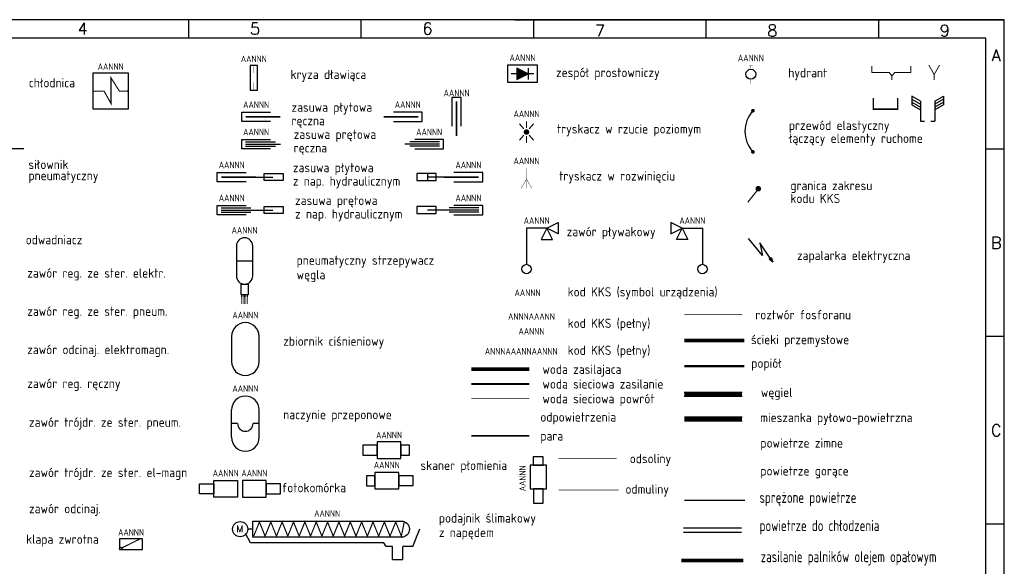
# Model space of a CAD drawing. Header units: millimetres. Extents: x 472 to 1299, y 510 to 798.
# Tile 34 of 69: x 616 to 882, y 649 to 797. Entities that reach past the tile are written whole.
import ezdxf
from ezdxf.enums import TextEntityAlignment as Align

# ---------------------------------------------------------------- set-up
doc = ezdxf.new("R2010")
doc.units = ezdxf.units.MM
doc.header["$LTSCALE"] = 4
for name, pattern in [('DASHED', [0.75, 0.5, -0.25]), ('DIVIDE2', [0.625, 0.25, -0.125, 0, -0.125, 0, -0.125]), ('DOT2', [0.125, 0, -0.125]), ('PHANTOM2', [1.25, 0.625, -0.125, 0.125, -0.125, 0.125, -0.125])]:
    doc.linetypes.add(name, pattern=pattern)
for name, color, linetype, lineweight in [('AKPiA', 7, 'Continuous', 0), ('Fosforan', 140, 'DIVIDE2', 0), ('KKS_1', 7, 'Continuous', 5), ('ODSOLINY', 92, 'DASHED', 0), ('Zbiorniki', 7, 'Continuous', 20)]:
    doc.layers.add(name, color=color, linetype=linetype, lineweight=lineweight)
for name, color, linetype in [('ARMATURA', 7, 'Continuous'), ('Miesz pył', 7, 'Continuous'), ('ODMULINY', 54, 'PHANTOM2'), ('Olej opał zas', 30, 'Continuous'), ('OPISY', 7, 'Continuous'), ('Para', 10, 'Continuous'), ('Popiól', 7, 'PHANTOM2'), ('Pow chłodz', 140, 'Continuous'), ('Pow spręż', 140, 'Continuous'), ('Ramka', 7, 'Continuous'), ('SYM_ARMA', 6, 'Continuous'), ('Urządzenia', 7, 'Continuous'), ('Woda sieciowa powr', 92, 'DASHED'), ('Woda sieciowa zas', 92, 'Continuous'), ('Woda zasilająca', 72, 'Continuous'), ('Węgiel', 7, 'Continuous'), ('ŚCIEKI', 54, 'Continuous')]:
    doc.layers.add(name, color=color, linetype=linetype)
doc.styles.add('ADESK1', font='romans', dxfattribs={"bigfont": 'bigfont'})
doc.styles.add('ROMAND', font='romand')
doc.styles.get("Standard").update_dxf_attribs({"font": 'ISOCP.SHX'})

# ---------------------------------------------------------------- blocks, each defined once
blk = doc.blocks.new('A3-grafiko')
at = {"color": 5}
for p, q in [((189.62, 287), (189.62, 282)), ((236.21, 287), (236.21, 282)), ((277.78, 287), (410, 287)), ((282.79, 287), (282.79, 282)), ((329.38, 287), (329.38, 282)), ((375.97, 287), (375.97, 282)), ((410, 252.03), (405, 252.03)), ((410, 201.35), (405, 201.35)), ((410, 150.68), (405, 150.68))]:
    blk.add_line(p, q, dxfattribs=at)
at = {"color": 5, "linetype": 'Continuous'}
for p, q in [((405, 282), (29, 282)), ((405, 36.6), (405, 282))]:
    blk.add_line(p, q, dxfattribs=at)
blk.add_lwpolyline([(0, 0), (410, 0), (410, 287), (0, 287)], close=True, dxfattribs=at)
at = {"color": 5, "style": 'ADESK1'}
for s, p in [('4', (160.99, 282.98)), ('5', (207.58, 282.98)), ('6', (254.17, 282.98)), ('7', (300.75, 282.44)), ('8', (347.34, 282.44)), ('9', (393.92, 282.44)), ('A', (407.81, 275.77)), ('B', (407.81, 225.09)), ('C', (407.81, 174.41))]:
    blk.add_text(s, height=3.2, dxfattribs=at).set_placement(p, align=Align.CENTER)
at = {"color": 250, "style": 'ROMAND', "width": 0.9}
for tag, p, height in [('OPRACOWAŁ', (37.1, 33.56), 2), ('DATA1', (83.57, 32.98), 2), ('ZMIANA1', (109.38, 33.46), 2), ('ZMIANA2', (155.38, 33.46), 2), ('ZMIANA3', (201.38, 33.46), 2), ('RODZAJ_DOK', (249.47, 33.04), 2.24), ('BRANŻA', (290.24, 33.04), 2.24), ('NAZWA_ZAKŁADU', (375.8, 32.73), 2.24), ('SPRAWDZIŁ', (37.1, 29.56), 2), ('OZN_DOK1', (326.14, 32.25), 2.24), ('DATA2', (83.57, 28.98), 2), ('ZM1_WPROW', (104.85, 29.7), 2), ('DATA', (136.06, 29.29), 2), ('ZM2_WPROW', (150.85, 29.7), 2), ('DATA', (182.06, 29.29), 2), ('ZM3_WPROW', (196.85, 29.7), 2), ('DATA', (228.06, 29.29), 2), ('OZN_DOK2', (326.14, 28.41), 2.24), ('NAZWA_OBIEKTU', (375.8, 28.31), 2.24), ('ZATWIERDZIŁ', (37.1, 25.56), 2), ('DATA3', (83.57, 24.98), 2), ('ZM1_ZATW', (104.85, 25.7), 2), ('DATA', (136.06, 25.29), 2), ('ZM2_ZATW', (150.85, 25.7), 2), ('DATA', (182.06, 25.29), 2), ('ZM3_ZATW', (196.85, 25.7), 2), ('DATA', (228.06, 25.29), 2), ('NAZWA_PRAC', (337.12, 22.56), 2.24), ('OPIS_ZM_1', (98.41, 19.26), 1.5), ('OPIS_ZM_2', (144.41, 19.26), 1.5), ('OPIS_ZM_3', (190.41, 19.26), 1.5), ('OPIS_ZM_1', (98.41, 16.76), 1.5), ('OPIS_ZM_2', (144.41, 16.76), 1.5), ('OPIS_ZM_3', (190.41, 16.76), 1.5), ('1:1', (368.28, 15.07), 2.24), ('1', (392.03, 15.36), 2.24), ('144', (401.64, 16), 2.24), ('OPIS_ZM_1', (98.41, 14.26), 1.5), ('OPIS_ZM_2', (144.41, 14.26), 1.5), ('OPIS_ZM_3', (190.41, 14.26), 1.5), ('00', (381.56, 12.67), 2.24), ('A3', (368.28, 6.92), 2.24), ('APLIKACJA', (392.03, 7.2), 2)]:
    blk.add_attdef(tag, p, '', height=height, dxfattribs=at)
at = {"color": 1, "style": 'ROMAND'}
for tag, p, height, width in [('TYTUL_1', (249.41, 28.34), 2.24, 0.9), ('TYTUL_2', (249.41, 25.22), 2.24, 0.9), ('TYTUL_3', (249.41, 22.18), 2.24, 0.9), ('PLIK', (37.72, 6.22), 1.8, 0.8)]:
    blk.add_attdef(tag, p, '', height=height, dxfattribs=dict(at, width=width))
blk.add_attdef('NUMER_RYS', text='', height=2.34, dxfattribs=at).set_placement((403.57, 22.95), align=Align.RIGHT)
at = {"color": 250, "style": 'ROMAND', "width": 0.9, "flags": 2}
for tag, p in [('ZAMAWIAJĄCY', (36.8, 20.95)), ('NR_UMOWY', (36.8, 15.67)), ('NAZWA_PROJEKTU', (36.8, 10.73))]:
    blk.add_attdef(tag, p, '', height=2.24, dxfattribs=at)
at = {"color": 1, "style": 'ROMAND', "width": 0.9}
blk.add_attdef('NR_DOK', text='', height=2.55, dxfattribs=at).set_placement((341.16, 12.86), align=Align.CENTER)
blk = doc.blocks.new('KKS_2')
at = {"layer": 'KKS_1', "color": 7, "width": 0.8, "flags": 1}
for tag, p, height in [('KKS_1_PEŁNY', (0.34, 4.79), 2.5), ('OPIS', (0.35, -1.71), 1.5)]:
    blk.add_attdef(tag, p, '', height=height, dxfattribs=at)
at = {"layer": 'KKS_1', "color": 7, "width": 0.8}
blk.add_attdef('KKS_1_KONIEC', (0.34, 0.79), '', height=1.8, dxfattribs=at)
blk = doc.blocks.new('KKS_1')
at = {"layer": 'KKS_1', "color": 7, "width": 0.8}
blk.add_attdef('KKS_1_PEŁNY', (0.24, 0.41), '', height=1.8, dxfattribs=at)
at = {"layer": 'KKS_1', "color": 7, "width": 0.8, "flags": 1}
blk.add_attdef('OPIS', (0.25, -1.68), '', height=1.5, dxfattribs=at)
blk = doc.blocks.new('SZPILKA')
at = {"layer": 'KKS_1'}
blk.add_line((0, 0), (2.86, 3.62), dxfattribs=at)
at = {"layer": 'KKS_1', "const_width": 0.75}
blk.add_lwpolyline([(2.48, 3.62, 1), (3.23, 3.62, 1)], format="xyb", close=True, dxfattribs=at)
blk = doc.blocks.new('KZWR_P')
blk.add_lwpolyline([(6.2, -1.47), (6.2, 1.47), (0, 1.47), (0, -1.47)], close=True)
at = {"linetype": 'Continuous', "const_width": 0.3}
blk.add_lwpolyline([(0.68, -0.97), (5.42, 1.36)], dxfattribs=at)
at = {"linetype": 'Continuous'}
blk.add_circle((0.36, -1.12), 0.351, dxfattribs=at)
at = {"layer": 'KKS_1', "color": 7, "width": 0.8}
blk.add_attdef('KKS_1_KONIEC', text='', height=1.8, dxfattribs=at).set_placement((3.1, 2.31), align=Align.CENTER)
at = {"layer": 'KKS_1', "color": 7, "width": 0.8, "flags": 1}
for tag, p, height in [('OPIS', (-3.24, -0.19), 1.5), ('KKS_1_PEŁNY', (-3.26, -4.46), 2.5)]:
    blk.add_attdef(tag, p, '', height=height, dxfattribs=at)
blk = doc.blocks.new('KRDL_LP')
blk.add_lwpolyline([(1.97, -3.35), (1.97, 3.35), (0, 3.35), (0, -3.35)], close=True)
at = {"const_width": 0.125}
for points in [[(0.98, 1.24), (0.98, 3.36)], [(0.98, -3.35), (0.98, -1.24)]]:
    blk.add_lwpolyline(points, dxfattribs=at)
at = {"layer": 'KKS_1', "color": 7, "width": 0.8}
blk.add_attdef('KKS_1_KONIEC', text='', height=1.8, dxfattribs=at).set_placement((0.98, 4.21), align=Align.CENTER)
at = {"layer": 'KKS_1', "color": 7, "width": 0.8, "flags": 1}
for tag, p, height in [('OPIS', (-5.36, 1.71), 1.5), ('KKS_1_PEŁNY', (-5.37, -3.4), 2.5)]:
    blk.add_attdef(tag, p, '', height=height, dxfattribs=at)
blk = doc.blocks.new('ZAS PŁYTOWA RĘCZNA P')
blk.add_lwpolyline([(3.89, 0), (-3.89, 0), (-3.89, 2.5), (3.89, 2.5)])
at = {"const_width": 0.45}
blk.add_lwpolyline([(-2.82, 1.28), (6.55, 1.28)], dxfattribs=at)
at = {"layer": 'KKS_1', "color": 7, "width": 0.8}
blk.add_attdef('KKS_1_KONIEC', text='', height=1.8, dxfattribs=at).set_placement((0, 3.65), align=Align.CENTER)
at = {"layer": 'KKS_1', "color": 7, "width": 0.8, "flags": 1}
for tag, p, height in [('OPIS', (-6.34, 1.15), 1.5), ('KKS_1_PEŁNY', (-6.35, -2.99), 2.5)]:
    blk.add_attdef(tag, p, '', height=height, dxfattribs=at)
blk = doc.blocks.new('ZAS PŁYTOWA RĘCZNA L')
at = {"const_width": 0.45}
blk.add_lwpolyline([(2.82, 1.28), (-6.55, 1.28)], dxfattribs=at)
blk.add_lwpolyline([(-3.89, 0), (3.89, 0), (3.89, 2.5), (-3.89, 2.5)])
at = {"layer": 'KKS_1', "color": 7, "width": 0.8}
blk.add_attdef('KKS_1_KONIEC', text='', height=1.8, dxfattribs=at).set_placement((0, 3.65), align=Align.CENTER)
at = {"layer": 'KKS_1', "color": 7, "width": 0.8, "flags": 1}
for tag, p, height in [('OPIS', (-6.34, 1.15), 1.5), ('KKS_1_PEŁNY', (-6.35, -2.99), 2.5)]:
    blk.add_attdef(tag, p, '', height=height, dxfattribs=at)
blk = doc.blocks.new('ZAS PRĘTOWA RĘCZNA P')
for points in [[(3.89, 0), (-3.89, 0), (-3.89, 2.5), (3.89, 2.5)], [(-2.82, 1.9), (5.21, 1.9)], [(-2.82, 1.28), (6.55, 1.28)], [(-2.82, 0.68), (5.21, 0.68)]]:
    blk.add_lwpolyline(points)
at = {"layer": 'KKS_1', "color": 7, "width": 0.8}
blk.add_attdef('KKS_1_KONIEC', text='', height=1.8, dxfattribs=at).set_placement((0, 3.65), align=Align.CENTER)
at = {"layer": 'KKS_1', "color": 7, "width": 0.8, "flags": 1}
for tag, p, height in [('OPIS', (-6.34, 1.15), 1.5), ('KKS_1_PEŁNY', (-6.35, -2.99), 2.5)]:
    blk.add_attdef(tag, p, '', height=height, dxfattribs=at)
blk = doc.blocks.new('ZAS PRĘTOWA RĘCZNA L')
for points in [[(2.82, 1.28), (-6.55, 1.28)], [(2.82, 1.9), (-5.21, 1.9)], [(2.82, 0.68), (-5.21, 0.68)], [(-3.89, 0), (3.89, 0), (3.89, 2.5), (-3.89, 2.5)]]:
    blk.add_lwpolyline(points)
at = {"layer": 'KKS_1', "color": 7, "width": 0.8}
blk.add_attdef('KKS_1_KONIEC', text='', height=1.8, dxfattribs=at).set_placement((0, 3.65), align=Align.CENTER)
at = {"layer": 'KKS_1', "color": 7, "width": 0.8, "flags": 1}
for tag, p, height in [('OPIS', (-6.34, 1.15), 1.5), ('KKS_1_PEŁNY', (-6.35, -2.99), 2.5)]:
    blk.add_attdef(tag, p, '', height=height, dxfattribs=at)
blk = doc.blocks.new('ZAS PŁYTOWA HYDR P')
blk.add_lwpolyline([(3.89, 0), (-3.89, 0), (-3.89, 2.5), (3.89, 2.5)])
at = {"const_width": 0.45}
blk.add_lwpolyline([(-2.82, 1.28), (6.55, 1.28)], dxfattribs=at)
at = {"layer": 'ARMATURA', "linetype": 'Continuous'}
blk.add_line((6.55, 1.28), (11.07, 1.28), dxfattribs=at)
blk.add_lwpolyline([(8.74, 2.23), (13.9, 2.23), (13.9, 0.33), (8.74, 0.33)], close=True, dxfattribs=at)
at = {"layer": 'KKS_1', "color": 7, "width": 0.8}
blk.add_attdef('KKS_1_KONIEC', text='', height=1.8, dxfattribs=at).set_placement((0, 3.65), align=Align.CENTER)
at = {"layer": 'KKS_1', "color": 7, "width": 0.8, "flags": 1}
for tag, p, height in [('OPIS', (-6.34, 1.15), 1.5), ('KKS_1_PEŁNY', (-6.35, -2.99), 2.5)]:
    blk.add_attdef(tag, p, '', height=height, dxfattribs=at)
blk = doc.blocks.new('ZAS PŁYTOWA HYDR L')
at = {"const_width": 0.45}
blk.add_lwpolyline([(2.82, 1.28), (-6.55, 1.28)], dxfattribs=at)
blk.add_lwpolyline([(-3.89, 0), (3.89, 0), (3.89, 2.5), (-3.89, 2.5)])
at = {"layer": 'ARMATURA', "linetype": 'Continuous'}
for p, q in [((-11.07, 2.23), (-11.07, 0.33)), ((-6.55, 1.28), (-11.07, 1.28))]:
    blk.add_line(p, q, dxfattribs=at)
blk.add_lwpolyline([(-8.74, 2.23), (-13.9, 2.23), (-13.9, 0.33), (-8.74, 0.33)], close=True, dxfattribs=at)
at = {"layer": 'KKS_1', "color": 7, "width": 0.8}
blk.add_attdef('KKS_1_KONIEC', text='', height=1.8, dxfattribs=at).set_placement((0, 3.65), align=Align.CENTER)
at = {"layer": 'KKS_1', "color": 7, "width": 0.8, "flags": 1}
for tag, p, height in [('OPIS', (-6.34, 1.15), 1.5), ('KKS_1_PEŁNY', (-6.35, -2.99), 2.5)]:
    blk.add_attdef(tag, p, '', height=height, dxfattribs=at)
blk = doc.blocks.new('ZASPR_L')
for points in [[(6.25, 7.36), (0.9, 7.36)], [(1.78, 7.81), (6.97, 7.81), (6.97, 6.14), (1.78, 6.14)], [(6.25, 6.95), (0.01, 6.95)], [(6.25, 6.54), (0.9, 6.54)]]:
    blk.add_lwpolyline(points)
at = {"layer": 'SYM_ARMA', "color": 6, "linetype": 'Continuous', "style": 'ROMAND', "flags": 1}
blk.add_attdef('NUMER', (8.42, 3.16), '', height=1.4, rotation=90, dxfattribs=at)
at = {"layer": 'SYM_ARMA', "linetype": 'Continuous', "style": 'ROMAND', "flags": 1}
for tag, p in [('OPIS', (-0.37, 7.23)), ('KKS', (2.54, 8.06)), ('A/U/P/Z', (2.12, 6.14))]:
    blk.add_attdef(tag, p, '', height=0.5, dxfattribs=at)
blk.add_attdef('BLOK', text='', height=0.5, dxfattribs=at).set_placement((2.39, 8.06), align=Align.RIGHT)
blk = doc.blocks.new('ZAS PRĘTOWA HYDR P')
at = {"layer": 'ARMATURA', "linetype": 'Continuous'}
blk.add_line((6.55, 1.28), (11.07, 1.28), dxfattribs=at)
blk.add_lwpolyline([(8.74, 2.23), (13.9, 2.23), (13.9, 0.33), (8.74, 0.33)], close=True, dxfattribs=at)
at = {"layer": 'ARMATURA', "color": 5, "linetype": 'Continuous', "xscale": 1.5, "yscale": 1.5, "zscale": 1.5, "rotation": 180}
blk.add_blockref('ZASPR_L', (6.56, 11.71), dxfattribs=at)
at = {"layer": 'KKS_1', "color": 7, "width": 0.8}
blk.add_attdef('KKS_1_KONIEC', text='', height=1.8, dxfattribs=at).set_placement((0, 3.65), align=Align.CENTER)
at = {"layer": 'KKS_1', "color": 7, "width": 0.8, "flags": 1}
for tag, p, height in [('OPIS', (-6.34, 1.15), 1.5), ('KKS_1_PEŁNY', (-6.35, -2.99), 2.5)]:
    blk.add_attdef(tag, p, '', height=height, dxfattribs=at)
blk = doc.blocks.new('ZAS PRĘTOWA HYDR L')
at = {"layer": 'ARMATURA', "linetype": 'Continuous'}
blk.add_line((-6.55, 1.28), (-11.07, 1.28), dxfattribs=at)
blk.add_lwpolyline([(-8.74, 2.23), (-13.9, 2.23), (-13.9, 0.33), (-8.74, 0.33)], close=True, dxfattribs=at)
at = {"layer": 'ARMATURA', "color": 5, "linetype": 'Continuous', "xscale": -1.5, "yscale": 1.5, "zscale": 1.5, "rotation": 180}
blk.add_blockref('ZASPR_L', (-6.56, 11.71), dxfattribs=at)
at = {"layer": 'KKS_1', "color": 7, "width": 0.8}
blk.add_attdef('KKS_1_KONIEC', text='', height=1.8, dxfattribs=at).set_placement((0, 3.65), align=Align.CENTER)
at = {"layer": 'KKS_1', "color": 7, "width": 0.8, "flags": 1}
for tag, p, height in [('OPIS', (-6.34, 1.15), 1.5), ('KKS_1_PEŁNY', (-6.35, -2.99), 2.5)]:
    blk.add_attdef(tag, p, '', height=height, dxfattribs=at)
blk = doc.blocks.new('NACZ PRZEPON')
for p, q in [((-3.72, -7.43), (-3.72, 0)), ((3.72, -7.43), (3.72, 0)), ((-2.08, -3.72), (-3.72, -3.72)), ((3.72, -3.72), (2.08, -3.72))]:
    blk.add_line(p, q)
for centre, radius, start, end in [((0, 0), 3.72, 0, 180), ((0, -3.72), 2.08, 180, 0), ((0, -7.43), 3.72, 180, 0)]:
    blk.add_arc(centre, radius, start, end)
at = {"layer": 'KKS_1', "color": 7, "width": 0.8}
blk.add_attdef('KKS_1_KONIEC', text='', height=1.8, dxfattribs=at).set_placement((0, 4.86), align=Align.CENTER)
at = {"layer": 'KKS_1', "color": 7, "width": 0.8, "flags": 1}
for tag, p, height in [('OPIS', (-6.34, 2.36), 1.5), ('KKS_1_PEŁNY', (-6.35, -1.78), 2.5)]:
    blk.add_attdef(tag, p, '', height=height, dxfattribs=at)
blk = doc.blocks.new('FOTOKOMÓRKA')
at = {"color": 7}
for points in [[(0, 2.22), (0, -2.22), (6.44, -2.22), (6.44, 2.22)], [(6.44, 1.33), (6.44, -1.33), (10.31, -1.33), (10.31, 1.33)]]:
    blk.add_lwpolyline(points, close=True, dxfattribs=at)
at = {"layer": 'KKS_1', "color": 7, "width": 0.8}
blk.add_attdef('KKS_1_KONIEC', text='', height=1.8, dxfattribs=at).set_placement((3.22, 3.36), align=Align.CENTER)
at = {"layer": 'KKS_1', "color": 7, "width": 0.8, "flags": 1}
for tag, p, height in [('OPIS', (-3.12, 0.86), 1.5), ('KKS_1_PEŁNY', (-3.13, -3.28), 2.5)]:
    blk.add_attdef(tag, p, '', height=height, dxfattribs=at)
blk = doc.blocks.new('NAPĘD')
blk.add_circle((0, 1.16), 1.16)
at = {"style": 'ROMAND'}
blk.add_text('M', height=1, dxfattribs=at).set_placement((-0.56, 0.7))
at = {"layer": 'SYM_ARMA', "linetype": 'Continuous', "style": 'ROMAND', "flags": 1}
for tag, p in [('BLOK', (-0.17, 1.7)), ('OPIS', (-0.46, 1.11))]:
    blk.add_attdef(tag, text='', height=0.2, dxfattribs=at).set_placement(p, align=Align.RIGHT)
at = {"layer": 'SYM_ARMA', "color": 6, "linetype": 'Continuous', "style": 'ROMAND'}
blk.add_attdef('KKS', (0.05, 1.69), '', height=0.2, dxfattribs=at)
at = {"layer": 'SYM_ARMA', "linetype": 'Continuous', "style": 'ROMAND', "flags": 1}
blk.add_attdef('A/U/P/Z', (-0.75, 0.42), '', height=0.2, dxfattribs=at)
at = {"layer": 'SYM_ARMA', "color": 6, "linetype": 'Continuous', "style": 'ROMAND', "flags": 1}
blk.add_attdef('NUMER', (0.22, -0.51), '', height=0.5, dxfattribs=at)
blk = doc.blocks.new('POD_SLIM')
at = {"linetype": 'Continuous'}
blk.add_line((-40.11, 0), (-41.51, 0), dxfattribs=at)
for p, q in [((3.13, -4.72), (4.97, 0.07)), ((-40.72, -3.69), (-42.14, -1.16)), ((-4.71, -3.69), (-40.72, -3.69)), ((-4.14, -4.72), (-4.71, -3.69)), ((-2.42, -4.72), (-4.14, -4.72)), ((-2.42, -8.16), (-2.42, -4.72)), ((0.35, -8.16), (0.35, -4.72)), ((3.13, -4.72), (0.35, -4.72)), ((-2.42, -8.16), (0.35, -8.16))]:
    blk.add_line(p, q)
blk.add_lwpolyline([(-40.11, -2.18), (-40.11, 2.18), (0, 2.18, -1), (0, -2.18), (-40.11, -2.18)], format="xyb")
at = {"const_width": 0.312}
blk.add_lwpolyline([(-39.88, -1.88), (-38.35, 1.95), (-36.82, -1.88), (-35.28, 1.95), (-33.75, -1.88), (-32.21, 1.95), (-30.68, -1.88), (-29.15, 1.95), (-27.61, -1.88), (-26.08, 1.95), (-24.54, -1.88), (-23.01, 1.95), (-21.48, -1.88), (-19.94, 1.95), (-18.41, -1.88), (-16.87, 1.95), (-15.34, -1.88), (-13.81, 1.95), (-12.27, -1.88), (-10.74, 1.95), (-9.2, -1.88), (-7.67, 1.95), (-6.14, -1.88), (-4.6, 1.95), (-3.07, -1.88), (-1.53, 1.95), (0, -1.88), (0.77, 1.95)], dxfattribs=at)
at = {"xscale": 1.764775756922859, "yscale": 1.764775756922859, "zscale": 1.764775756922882}
blk.add_blockref('NAPĘD', (-43.55, -2.05), dxfattribs=at)
at = {"layer": 'KKS_1', "color": 7, "width": 0.8}
blk.add_attdef('KKS_1_KONIEC', text='', height=1.8, dxfattribs=at).set_placement((-20.06, 3.33), align=Align.CENTER)
at = {"layer": 'KKS_1', "color": 7, "width": 0.8, "flags": 1}
for tag, p, height in [('OPIS', (-26.4, 0.83), 1.5), ('KKS_1_PEŁNY', (-26.41, -3.31), 2.5)]:
    blk.add_attdef(tag, p, '', height=height, dxfattribs=at)
blk = doc.blocks.new('Zespół prostowniczy')
h = blk.add_hatch(color=256)
h.paths.add_polyline_path([(2.54, 3.81), (2.54, 2.29), (5.63, 2.29)])
h.paths.add_polyline_path([(2.54, 2.29), (2.54, 0.77), (5.63, 2.29)])
blk.add_lwpolyline([(0, 0), (8.17, 0), (8.17, 4.57), (0, 4.57)], close=True)
at = {"linetype": 'Continuous'}
blk.add_lwpolyline([(5.63, 2.29), (2.54, 3.81), (2.54, 0.77), (5.63, 2.29)], close=True, dxfattribs=at)
for points in [[(5.63, 3.81), (5.63, 0.77)], [(7.15, 2.29), (1.02, 2.29)]]:
    blk.add_lwpolyline(points, dxfattribs=at)
blk = doc.blocks.new('ZESPÓŁ PROSTOWN')
blk.add_blockref('Zespół prostowniczy', (-4.08, 0))
at = {"layer": 'KKS_1', "color": 7, "width": 0.8}
blk.add_attdef('KKS_1_KONIEC', text='', height=1.8, dxfattribs=at).set_placement((0, 5.71), align=Align.CENTER)
at = {"layer": 'KKS_1', "color": 7, "width": 0.8, "flags": 1}
for tag, p, height in [('OPIS', (-6.34, 3.21), 1.5), ('KKS_1_PEŁNY', (-6.35, -0.92), 2.5)]:
    blk.add_attdef(tag, p, '', height=height, dxfattribs=at)
blk = doc.blocks.new('tryskacz')
at = {"layer": 'KKS_1'}
for p, q in [((0, 2.88), (0, 1.15)), ((-1.85, 2.21), (-0.74, 0.88)), ((1.85, 2.21), (0.74, 0.88)), ((-1.85, -2.21), (-0.74, -0.88)), ((0, -2.88), (0, -1.15)), ((1.85, -2.21), (0.74, -0.88))]:
    blk.add_line(p, q, dxfattribs=at)
at = {"layer": 'KKS_1', "const_width": 0.75}
blk.add_lwpolyline([(-0.37, 0.04, 1), (0.37, -0.04, 1)], format="xyb", close=True, dxfattribs=at)
at = {"layer": 'KKS_1', "color": 7, "width": 0.8}
blk.add_attdef('KKS_1_KONIEC', text='', height=1.8, dxfattribs=at).set_placement((0, 4.02), align=Align.CENTER)
at = {"layer": 'KKS_1', "color": 7, "width": 0.8, "flags": 1}
for tag, p, height in [('OPIS', (-6.34, 1.52), 1.5), ('KKS_1_PEŁNY', (-6.35, -2.61), 2.5)]:
    blk.add_attdef(tag, p, '', height=height, dxfattribs=at)
blk = doc.blocks.new('TRYSKACZ_ROZW')
at = {"layer": 'KKS_1', "const_width": 0.1}
for points in [[(0, 0), (0, -5.38)], [(-1.44, -5.38), (0, -2.88)], [(1.44, -5.38), (0, -2.88)]]:
    blk.add_lwpolyline(points, dxfattribs=at)
at = {"layer": 'KKS_1', "color": 7, "width": 0.8}
blk.add_attdef('KKS_1_KONIEC', text='', height=1.8, dxfattribs=at).set_placement((0, 1.14), align=Align.CENTER)
at = {"layer": 'KKS_1', "color": 7, "width": 0.8, "flags": 1}
for tag, p, height in [('OPIS', (-6.34, -1.36), 1.5), ('KKS_1_PEŁNY', (-6.35, -5.5), 2.5)]:
    blk.add_attdef(tag, p, '', height=height, dxfattribs=at)
blk = doc.blocks.new('ZAWÓR PŁYWAKOWY L')
at = {"linetype": 'Continuous'}
for p, q in [((3.1, 0), (0, 1.52)), ((0, 1.52), (0, -1.52)), ((0, -1.52), (3.1, 0)), ((1.58, -3.1), (3.1, 0)), ((3.1, 0), (4.62, -3.1)), ((4.62, -3.1), (1.58, -3.1))]:
    blk.add_line(p, q, dxfattribs=at)
at = {"layer": 'ARMATURA', "ltscale": 10}
for p, q in [((3.1, 0), (8.58, 0)), ((8.58, 0), (8.58, -9.79))]:
    blk.add_line(p, q, dxfattribs=at)
blk.add_circle((8.58, -11.06), 1.27, dxfattribs=at)
at = {"layer": 'KKS_1', "color": 7, "width": 0.8}
blk.add_attdef('KKS_1_KONIEC', text='', height=1.8, dxfattribs=at).set_placement((5.84, 1.14), align=Align.CENTER)
at = {"layer": 'KKS_1', "color": 7, "width": 0.8, "flags": 1}
for tag, p, height in [('OPIS', (-4.24, -1.36), 1.5), ('KKS_1_PEŁNY', (-4.25, -5.5), 2.5)]:
    blk.add_attdef(tag, p, '', height=height, dxfattribs=at)
blk = doc.blocks.new('ZAWÓR PŁYWAKOWY')
at = {"linetype": 'Continuous'}
for p, q in [((-3.1, 0), (-4.62, -3.1)), ((-3.1, 0), (0, 1.52)), ((0, -1.52), (-3.1, 0)), ((-1.58, -3.1), (-3.1, 0)), ((0, 1.52), (0, -1.52)), ((-4.62, -3.1), (-1.58, -3.1))]:
    blk.add_line(p, q, dxfattribs=at)
at = {"layer": 'ARMATURA', "ltscale": 10}
for p, q in [((-3.1, 0), (-8.58, 0)), ((-8.58, 0), (-8.58, -9.79))]:
    blk.add_line(p, q, dxfattribs=at)
blk.add_circle((-8.58, -11.06), 1.27, dxfattribs=at)
at = {"layer": 'KKS_1', "color": 7, "width": 0.8}
blk.add_attdef('KKS_1_KONIEC', text='', height=1.8, dxfattribs=at).set_placement((-5.84, 1.14), align=Align.CENTER)
at = {"layer": 'KKS_1', "color": 7, "width": 0.8, "flags": 1}
for tag, p, height in [('OPIS', (-12.18, -1.36), 1.5), ('KKS_1_PEŁNY', (-12.19, -5.5), 2.5)]:
    blk.add_attdef(tag, p, '', height=height, dxfattribs=at)
blk = doc.blocks.new('HYDRANT')
at = {"layer": 'ARMATURA', "color": 7, "const_width": 0.1}
for points in [[(0.51, 4.87), (-0.51, 4.87)], [(0, 3.85), (0, 4.87)], [(0, 0), (0, 1.19)]]:
    blk.add_lwpolyline(points, dxfattribs=at)
at = {"layer": 'ARMATURA', "color": 7}
blk.add_circle((-0.01, 2.52), 1.33, dxfattribs=at)
at = {"layer": 'KKS_1', "color": 7, "width": 0.8}
blk.add_attdef('KKS_1_KONIEC', text='', height=1.8, dxfattribs=at).set_placement((0, 6.01), align=Align.CENTER)
at = {"layer": 'KKS_1', "color": 7, "width": 0.8, "flags": 1}
for tag, p, height in [('OPIS', (-6.34, 3.51), 1.5), ('KKS_1_PEŁNY', (-6.35, -0.63), 2.5)]:
    blk.add_attdef(tag, p, '', height=height, dxfattribs=at)
blk = doc.blocks.new('ZAPALARKA ELEKTR')
h = blk.add_hatch(color=256)
h.paths.add_polyline_path([(-0.45, 1.21), (-0.71, 1.03), (0, 0)])
h.paths.add_polyline_path([(-0.71, 1.03), (-0.96, 0.86), (0, 0)])
for p, q in [((-2.83, 1.71), (-6.58, 6.36)), ((-3.55, 5.18), (-2.83, 1.71)), ((-0.71, 1.03), (-3.55, 5.18)), ((-0.71, 1.03), (-0.96, 0.86)), ((-0.96, 0.86), (0, 0)), ((-0.71, 1.03), (-0.45, 1.21)), ((-0.45, 1.21), (0, 0)), ((0, 0), (0, 0))]:
    blk.add_line(p, q)
blk = doc.blocks.new('WY_WW_LP')
at = {"color": 0, "linetype": 'ByBlock'}
blk.add_lwpolyline([(0, 0, 0.35, 0.35, 0), (-0.5, 0, 0.299, 0.299, 0), (-2.48, 0, 0.299, 0.299, 0), (-4.74, 3.57, 0.299, 0.299, 0), (-4.74, -3.38, 0.299, 0.299, 0), (-6.61, 0, 0.299, 0.299, 0), (-9.67, 0, 0.299, 0.299, 0)], format="xyseb", dxfattribs=at)
at = {"color": 7}
blk.add_lwpolyline([(0, 4.87), (-9.67, 4.87), (-9.67, -4.8), (0, -4.8)], close=True, dxfattribs=at)
at = {"layer": 'KKS_1', "color": 7, "width": 0.8}
blk.add_attdef('KKS_1_KONIEC', text='', height=1.8, dxfattribs=at).set_placement((-4.84, 5.74), align=Align.CENTER)
at = {"layer": 'KKS_1', "color": 7, "width": 0.8, "flags": 1}
for tag, p, height in [('OPIS', (-11.18, 3.24), 1.5), ('KKS_1_PEŁNY', (-11.19, -1.88), 2.5)]:
    blk.add_attdef(tag, p, '', height=height, dxfattribs=at)
blk = doc.blocks.new('SIŁ_PNEUM_P')
at = {"color": 7}
for p, q in [((8.2, 5.75), (8.2, 1.73)), ((16.22, 3.81), (8.2, 3.81))]:
    blk.add_line(p, q, dxfattribs=at)
at = {"color": 140}
for p, q in [((0, 0), (0, 1.7)), ((10.45, 0), (10.45, 1.7))]:
    blk.add_line(p, q, dxfattribs=at)
at = {"const_width": 0.2}
blk.add_lwpolyline([(-1.63, 1.7), (12.08, 1.7), (12.08, 5.78), (-1.63, 5.78)], close=True, dxfattribs=at)
at = {"layer": 'KKS_1', "color": 7, "width": 0.8}
blk.add_attdef('KKS_1_KONIEC', text='', height=1.8, dxfattribs=at).set_placement((5.23, 6.65), align=Align.CENTER)
at = {"layer": 'KKS_1', "color": 7, "width": 0.8, "flags": 1}
for tag, p, height in [('OPIS', (-1.11, 4.15), 1.5), ('KKS_1_PEŁNY', (-1.13, -0.97), 2.5)]:
    blk.add_attdef(tag, p, '', height=height, dxfattribs=at)
blk = doc.blocks.new('PNEUM STRZEP POW')
at = {"linetype": 'Continuous'}
for p, q in [((-2.2, 13.19), (-2.2, 5.06)), ((2.2, 5.06), (2.2, 13.19)), ((-2.2, 9.13), (2.2, 9.13))]:
    blk.add_line(p, q, dxfattribs=at)
at = {"linetype": 'DOT2', "lineweight": 20, "ltscale": 0.3}
for p, q in [((-0.78, 0), (-0.78, -2.42)), ((-0.39, 0), (-0.39, -2.42)), ((0, 0), (0, -2.42)), ((0.39, 0), (0.39, -2.42)), ((0.78, 0), (0.78, -2.42))]:
    blk.add_line(p, q, dxfattribs=at)
at = {"linetype": 'Continuous'}
blk.add_lwpolyline([(-0.95, 2.86), (0.95, 2.86), (0.95, 0), (-0.95, 0)], close=True, dxfattribs=at)
for centre, start, end in [((0, 13.19), 0, 180), ((0, 5.06), 180, 0)]:
    blk.add_arc(centre, 2.2, start, end, dxfattribs=at)
at = {"layer": 'KKS_1', "color": 7, "width": 0.8}
blk.add_attdef('KKS_1_KONIEC', text='', height=1.8, dxfattribs=at).set_placement((0, 16.53), align=Align.CENTER)
at = {"layer": 'KKS_1', "color": 7, "width": 0.8, "flags": 1}
for tag, p, height in [('OPIS', (-6.34, 14.03), 1.5), ('KKS_1_PEŁNY', (-6.35, 9.9), 2.5)]:
    blk.add_attdef(tag, p, '', height=height, dxfattribs=at)
blk = doc.blocks.new('ZAS PŁYTOWA RECZNA PION')
blk.add_lwpolyline([(2.5, -3.89), (2.5, 3.89), (0, 3.89), (0, -3.89)])
at = {"const_width": 0.45}
blk.add_lwpolyline([(1.22, 2.82), (1.22, -6.55)], dxfattribs=at)
at = {"layer": 'KKS_1', "color": 7, "width": 0.8}
blk.add_attdef('KKS_1_KONIEC', text='', height=1.8, dxfattribs=at).set_placement((1.25, 4.18), align=Align.CENTER)
at = {"layer": 'KKS_1', "color": 7, "width": 0.8, "flags": 1}
for tag, p, height in [('OPIS', (-5.41, 2.37), 1.5), ('KKS_1_PEŁNY', (-5.42, -1.76), 2.5)]:
    blk.add_attdef(tag, p, '', height=height, dxfattribs=at)
blk = doc.blocks.new('SKANER PŁOMIENIA')
at = {"color": 7}
for points in [[(-6.44, 1.33), (-8.71, 1.33), (-8.71, -1.37), (-6.44, -1.37)], [(-6.44, 2.22), (-6.44, -2.22), (0, -2.22), (0, 2.22)], [(0, 1.33), (0, -1.33), (3.87, -1.33), (3.87, 1.33)]]:
    blk.add_lwpolyline(points, close=True, dxfattribs=at)
at = {"layer": 'KKS_1', "color": 7, "width": 0.8}
blk.add_attdef('KKS_1_KONIEC', text='', height=1.8, dxfattribs=at).set_placement((-3.22, 3.36), align=Align.CENTER)
at = {"layer": 'KKS_1', "color": 7, "width": 0.8, "flags": 1}
for tag, p, height in [('OPIS', (-9.56, 0.86), 1.5), ('KKS_1_PEŁNY', (-9.58, -3.28), 2.5)]:
    blk.add_attdef(tag, p, '', height=height, dxfattribs=at)
blk = doc.blocks.new('SKANER PŁOMIENIA_PION')
at = {"color": 7}
for points in [[(1.33, 6.44), (1.33, 8.71), (-1.37, 8.71), (-1.37, 6.44)], [(2.22, 6.44), (-2.22, 6.44), (-2.22, 0), (2.22, 0)], [(1.33, 0), (-1.33, 0), (-1.33, -3.87), (1.33, -3.87)]]:
    blk.add_lwpolyline(points, close=True, dxfattribs=at)
at = {"layer": 'KKS_1', "color": 7, "width": 0.8, "flags": 1}
for tag, p, height in [('KKS_1_PEŁNY', (3.27, -3.49), 2.5), ('OPIS', (-0.87, -3.48), 1.5)]:
    blk.add_attdef(tag, p, '', height=height, rotation=90, dxfattribs=at)
at = {"layer": 'KKS_1', "color": 7, "width": 0.8}
blk.add_attdef('KKS_1_KONIEC', text='', height=1.8, rotation=90, dxfattribs=at).set_placement((-3.37, 2.86), align=Align.CENTER)
blk = doc.blocks.new('SKANER PŁOMIENIA_P')
at = {"color": 7}
for points in [[(0, -1.33), (0, 1.33), (-3.87, 1.33), (-3.87, -1.33)], [(6.44, -2.22), (6.44, 2.22), (0, 2.22), (0, -2.22)], [(6.44, -1.33), (8.71, -1.33), (8.71, 1.37), (6.44, 1.37)]]:
    blk.add_lwpolyline(points, close=True, dxfattribs=at)
at = {"layer": 'KKS_1', "color": 7, "width": 0.8}
blk.add_attdef('KKS_1_KONIEC', text='', height=1.8, dxfattribs=at).set_placement((3.22, 3.19), align=Align.CENTER)
at = {"layer": 'KKS_1', "color": 7, "width": 0.8, "flags": 1}
for tag, p, height in [('OPIS', (-4.2, 0.69), 1.5), ('KKS_1_PEŁNY', (-4.21, -3.45), 2.5)]:
    blk.add_attdef(tag, p, '', height=height, dxfattribs=at)
blk = doc.blocks.new('FOTOKOMÓRKA L')
at = {"color": 7}
for points in [[(-6.44, 1.33), (-6.44, -1.33), (-10.31, -1.33), (-10.31, 1.33)], [(0, 2.22), (0, -2.22), (-6.44, -2.22), (-6.44, 2.22)]]:
    blk.add_lwpolyline(points, close=True, dxfattribs=at)
at = {"layer": 'KKS_1', "color": 7, "width": 0.8}
blk.add_attdef('KKS_1_KONIEC', text='', height=1.8, dxfattribs=at).set_placement((-3.22, 3.36), align=Align.CENTER)
at = {"layer": 'KKS_1', "color": 7, "width": 0.8, "flags": 1}
for tag, p, height in [('OPIS', (-9.79, 0.86), 1.5), ('KKS_1_PEŁNY', (-9.81, -3.28), 2.5)]:
    blk.add_attdef(tag, p, '', height=height, dxfattribs=at)
blk = doc.blocks.new('WYDMUCH P')
for p, q in [((1.1, 5.38), (3.45, 6.73)), ((3.45, 5.94), (1.1, 4.58)), ((1.1, 5.38), (1.1, 0)), ((3.45, 6.73), (3.45, 4.35)), ((3.45, 5.14), (1.1, 3.79)), ((3.45, 4.35), (1.1, 3)), ((0, 0), (1.1, 0))]:
    blk.add_line(p, q)
blk = doc.blocks.new('WYDMUCH L')
for p, q in [((-1.1, 5.38), (-3.45, 6.73)), ((-3.45, 6.73), (-3.45, 4.35)), ((-3.45, 5.94), (-1.1, 4.58)), ((-1.1, 5.38), (-1.1, 0)), ((-3.45, 5.14), (-1.1, 3.79)), ((-3.45, 4.35), (-1.1, 3)), ((-1.1, 0), (0, 0))]:
    blk.add_line(p, q)
blk = doc.blocks.new('ZB CIŚ')
blk.add_lwpolyline([(3.72, -6.81), (3.72, 0, 1), (-3.72, 0), (-3.72, -6.81, 1)], format="xyb", close=True)
at = {"layer": 'KKS_1', "color": 7, "width": 0.8}
blk.add_attdef('KKS_1_KONIEC', text='', height=1.8, dxfattribs=at).set_placement((0, 4.86), align=Align.CENTER)
at = {"layer": 'KKS_1', "color": 7, "width": 0.8, "flags": 1}
for tag, p, height in [('OPIS', (-6.34, 2.36), 1.5), ('KKS_1_PEŁNY', (-6.35, -1.78), 2.5)]:
    blk.add_attdef(tag, p, '', height=height, dxfattribs=at)
blk = doc.blocks.new('LEJEK 2')
at = {"ltscale": 0.2}
for p, q in [((-0.74, -1.73), (0, -2.62)), ((0.74, -1.73), (0, -2.62)), ((0, -2.62), (0, -3.69))]:
    blk.add_line(p, q, dxfattribs=at)
at = {"layer": 'Zbiorniki', "ltscale": 0.2}
for points in [[(-0.74, -1.73), (-5.42, -1.73), (-5.42, 0)], [(5.07, 0), (5.07, -1.73), (0.74, -1.73)]]:
    blk.add_lwpolyline(points, dxfattribs=at)
blk = doc.blocks.new('LEJEK')
for p in [(-1.44, 0), (1.44, 0), (0, -3.94)]:
    blk.add_line(p, (0, -2.49))
blk = doc.blocks.new('KANAŁ')
at = {"layer": 'AKPiA', "linetype": 'Continuous', "const_width": 0.4}
blk.add_lwpolyline([(-3.28, 0), (-3.28, -3.06), (3.28, -3.06), (3.28, 0)], dxfattribs=at)
blk = doc.blocks.new('KKS_1A')
at = {"layer": 'KKS_1', "color": 7, "width": 0.8}
for tag, p in [('KKS_1_POCZ', (9.35, 0.84)), ('KKS_1_KONIEC', (9.35, -3.16))]:
    blk.add_attdef(tag, text='', height=1.8, dxfattribs=at).set_placement(p, align=Align.CENTER)
at = {"layer": 'KKS_1', "color": 7, "width": 0.8, "flags": 1}
blk.add_attdef('KKS_1_PEŁNY', text='', height=2.5, dxfattribs=at).set_placement((9.35, -6.16), align=Align.CENTER)
blk.add_attdef('OPIS', (0.14, -8.66), '', height=1.5, dxfattribs=at)

msp = doc.modelspace()

# ---------------------------------------------------------------- linework, layer by layer
at = {"const_width": 0.5}
for points in [[(813.53, 772.36, 1), (814.03, 772.36, 1)], [(813.53, 761.22, 1), (814.03, 761.22, 1)]]:
    msp.add_lwpolyline(points, format="xyb", close=True, dxfattribs=at)
at = {"ltscale": 0.5}
msp.add_arc((819.93, 766.79), 8.3, 137.8527, 222.1473, dxfattribs=at)
at = {"layer": 'Fosforan', "linetype": 'DIVIDE2', "ltscale": 5, "const_width": 0.2}
msp.add_lwpolyline([(795.22, 717.22), (810.9, 717.22)], dxfattribs=at)
at = {"layer": 'Miesz pył', "linetype": 'DASHED', "const_width": 0.9}
msp.add_lwpolyline([(810.85, 688.99), (795.24, 688.99)], dxfattribs=at)
at = {"layer": 'Miesz pył'}
for points in [[(810.85, 689.53), (795.26, 689.53)], [(810.85, 688.45), (795.26, 688.45)]]:
    msp.add_lwpolyline(points, dxfattribs=at)
at = {"layer": 'ODMULINY', "const_width": 0.2}
msp.add_lwpolyline([(777.52, 669.85), (777.52, 669.85), (761.31, 669.85)], dxfattribs=at)
at = {"layer": 'ODSOLINY', "ltscale": 0.5, "const_width": 0.2}
msp.add_lwpolyline([(761.31, 678.35), (777, 678.35)], dxfattribs=at)
at = {"layer": 'Olej opał zas', "color": 30, "const_width": 1}
msp.add_lwpolyline([(794.44, 650.82), (811.17, 650.82)], dxfattribs=at)
at = {"layer": 'Para', "ltscale": 0.2, "const_width": 0.4}
msp.add_lwpolyline([(737.72, 684.48), (753.4, 684.48)], dxfattribs=at)
at = {"layer": 'Popiól', "const_width": 0.7}
msp.add_lwpolyline([(795.22, 703.32), (811.43, 703.32)], dxfattribs=at)
at = {"layer": 'Pow chłodz', "color": 140}
for p, q in [((795.07, 659.65), (810.68, 659.65)), ((795.07, 658.45), (810.68, 658.45))]:
    msp.add_line(p, q, dxfattribs=at)
at = {"layer": 'Pow spręż', "const_width": 0.4}
msp.add_lwpolyline([(811.68, 667.06), (795.22, 667.06)], dxfattribs=at)
at = {"layer": 'Woda sieciowa powr', "ltscale": 0.6, "const_width": 0.2}
msp.add_lwpolyline([(737.72, 694.53), (753.4, 694.53)], dxfattribs=at)
at = {"layer": 'Woda sieciowa zas', "const_width": 0.5}
msp.add_lwpolyline([(737.72, 698.51), (753.4, 698.51)], dxfattribs=at)
at = {"layer": 'Woda zasilająca', "color": 72, "const_width": 1}
msp.add_lwpolyline([(737.72, 702.49), (753.4, 702.49)], dxfattribs=at)
at = {"layer": 'Węgiel', "linetype": 'DASHED', "ltscale": 3, "const_width": 0.9}
msp.add_lwpolyline([(795.22, 695.76), (810.85, 695.76)], dxfattribs=at)
at = {"layer": 'Węgiel'}
for points in [[(795.22, 696.3), (810.85, 696.3)], [(795.22, 695.22), (810.85, 695.22)]]:
    msp.add_lwpolyline(points, dxfattribs=at)
at = {"layer": 'ŚCIEKI', "const_width": 1}
msp.add_lwpolyline([(811.43, 710.26), (811.43, 710.26), (795.22, 710.26)], dxfattribs=at)

# ---------------------------------------------------------------- block references
for name, p in [('WYDMUCH L', (860.17, 769.57)), ('WYDMUCH P', (861.85, 769.57))]:
    msp.add_blockref(name, p)
at = {"layer": 'AKPiA'}
for name, p in [('LEJEK', (862.74, 784.67)), ('LEJEK 2', (851.35, 784.43)), ('KANAŁ', (849.6, 775.84))]:
    msp.add_blockref(name, p, dxfattribs=at)
at = {"layer": 'ARMATURA'}
for name, p in [('HYDRANT', (813.23, 779.71)), ('WY_WW_LP', (645.12, 777.66)), ('KRDL_LP', (677.97, 781.27)), ('tryskacz', (752.62, 766.59)), ('SIŁ_PNEUM_P', (600.57, 758.29)), ('TRYSKACZ_ROZW', (752.62, 756.76)), ('ZAWÓR PŁYWAKOWY', (761.2, 740.64)), ('ZAWÓR PŁYWAKOWY L', (791.58, 740.64)), ('FOTOKOMÓRKA L', (674.57, 670.16)), ('KZWR_P', (642.69, 655.21))]:
    msp.add_blockref(name, p, dxfattribs=at).add_auto_attribs({'KKS_1_KONIEC': 'AANNN'})
at = {"layer": 'KKS_1'}
msp.add_blockref('SZPILKA', (812.39, 747.67), dxfattribs=at)
for name, p, values in [('KKS_2', (749.05, 721.47), {'KKS_1_KONIEC': 'AANNN'}), ('KKS_1A', (744.61, 715), {'KKS_1_POCZ': 'ANNNAAANN', 'KKS_1_KONIEC': 'AANNN'}), ('KKS_1', (741.12, 706.03), {'KKS_1_PEŁNY': 'ANNNAAANNAANNN'})]:
    msp.add_blockref(name, p, dxfattribs=at).add_auto_attribs(values)
at = {"layer": 'Ramka'}
msp.add_blockref('A3-grafiko', (471.7, 509.96), dxfattribs=at)
at = {"layer": 'Urządzenia'}
for name, p in [('ZESPÓŁ PROSTOWN', (751.53, 780.07)), ('ZAS PŁYTOWA RECZNA PION', (732.48, 772.06)), ('ZAS PŁYTOWA RĘCZNA P', (679.57, 769.46)), ('ZAS PŁYTOWA RĘCZNA L', (720.54, 769.46)), ('ZAS PRĘTOWA RĘCZNA P', (679.57, 762.08)), ('ZAS PRĘTOWA RĘCZNA L', (726.33, 762.08)), ('ZAS PŁYTOWA HYDR P', (672.98, 753.16)), ('ZAS PŁYTOWA HYDR L', (736.92, 753.16)), ('ZAS PRĘTOWA HYDR P', (672.98, 744.23)), ('ZAS PRĘTOWA HYDR L', (736.92, 744.23)), ('PNEUM STRZEP POW', (676.45, 722.63)), ('ZB CIŚ', (676.67, 711.36)), ('NACZ PRZEPON', (676.67, 691.52)), ('SKANER PŁOMIENIA_P', (712.27, 680.62)), ('SKANER PŁOMIENIA_PION', (755.81, 670.14)), ('SKANER PŁOMIENIA', (718.09, 672.38)), ('FOTOKOMÓRKA', (675.88, 670.16)), ('POD_SLIM', (718.82, 659.27))]:
    msp.add_blockref(name, p, dxfattribs=at).add_auto_attribs({'KKS_1_KONIEC': 'AANNN'})
msp.add_blockref('ZAPALARKA ELEKTR', (819.16, 731.49), dxfattribs=at)

# ---------------------------------------------------------------- texts
at = {"layer": 'OPISY', "color": 7, "linetype": 'Continuous'}
for s, p in [('kryza dławiąca', (688.88, 780.91)), ('zespół prostowniczy', (760.59, 781.43)), ('hydrant', (823.33, 781.37)), ('chłodnica', (618.17, 778.66)), ('zasuwa płytowa', (689.13, 772.06)), ('ręczna', (689.13, 768.41)), ('tryskacz w rzucie poziomym', (760.84, 766.2)), ('przewód elastyczny', (823.5, 767.15)), ('zasuwa prętowa', (689.73, 764.73)), ('łączący elementy ruchome', (823.5, 763.65)), ('ręczna', (689.73, 761.08)), ('siłownik ', (618.07, 756.59)), ('zasuwa płytowa', (689.51, 755.75)), ('pneumatyczny', (618.07, 753.59)), ('tryskacz w rozwinięciu', (761.44, 753.48)), ('z nap. hydraulicznym', (689.51, 752.1)), ('granica zakresu', (823.92, 750.89)), ('kodu KKS', (823.92, 747.39)), ('zasuwa prętowa', (690.1, 746.87)), ('z nap. hydraulicznym', (690.1, 743.22)), ('zawór pływakowy', (763.47, 738.42)), ('odwadniacz', (617.34, 736.24)), ('zapalarka elektryczna', (825.69, 732)), ('pneumatyczny strzepywacz', (690.52, 730.71)), ('zawór reg. ze ster. elektr.', (617.75, 727.24)), ('węgla', (690.52, 726.8)), ('kod KKS (symbol urządzenia)', (763.74, 722.16)), ('zawór reg. ze ster. pneum.', (617.75, 716.92)), ('kod KKS (pełny)', (763.74, 713.67)), ('zbiornik ciśnieniowy', (686.9, 708.83)), ('zawór odcinaj. elektromagn.', (617.75, 706.57)), ('kod KKS (pełny)', (763.74, 706.37)), ('popiół', (813.33, 702.88)), ('zawór reg. ręczny', (617.75, 697.4)), ('węgiel', (815.94, 694.99)), ('naczynie przeponowe', (686.9, 688.99)), ('zawór trójdr. ze ster. pneum.', (618.23, 686.93)), ('mieszanka pyłowo-powietrzna', (815.74, 688.2)), ('powietrze zimne ', (815.8, 681.31)), ('zawór trójdr. ze ster. el-magn', (618.23, 673.34)), ('skaner płomienia', (723.99, 675.26)), (' powietrze gorące', (814.36, 673.77)), ('fotokomórka', (686.55, 669.23)), ('zawór odcinaj. ', (618.23, 663.57)), ('podajnik ślimakowy', (728.95, 661.03)), ('z napędem', (728.95, 657.13)), ('klapa zwrotna', (617.46, 655.31))]:
    msp.add_text(s, height=2.5, dxfattribs=at).set_placement(p)
at = {"layer": 'OPISY'}
for s, p in [('roztwór fosforanu', (814.43, 717.22)), ('woda zasilajaca', (756.93, 702.49)), ('woda sieciowa zasilanie', (756.93, 698.51)), ('woda sieciowa powrót', (756.93, 694.53)), ('odpowietrzenia', (756.36, 689.58)), ('para', (756.36, 684.48)), ('odsoliny', (780.52, 678.35))]:
    msp.add_text(s, height=2.5, dxfattribs=at).set_placement(p, align=Align.MIDDLE_LEFT)
at = {"layer": 'OPISY', "linetype": 'Continuous'}
for s, p in [('ścieki przemysłowe', (813.26, 709.26)), ('odmuliny', (779.35, 668.85))]:
    msp.add_text(s, height=2.5, dxfattribs=at).set_placement(p)
at = {"layer": 'OPISY', "width": 0.8}
for s, p in [('sprężone powietrze', (815.57, 666.36)), ('powietrze do chłodzenia', (815.57, 658.74)), ('zasilanie palników olejem opałowym', (815.88, 650.35))]:
    msp.add_text(s, height=3, dxfattribs=at).set_placement(p)

doc.saveas('drawing.dxf')
